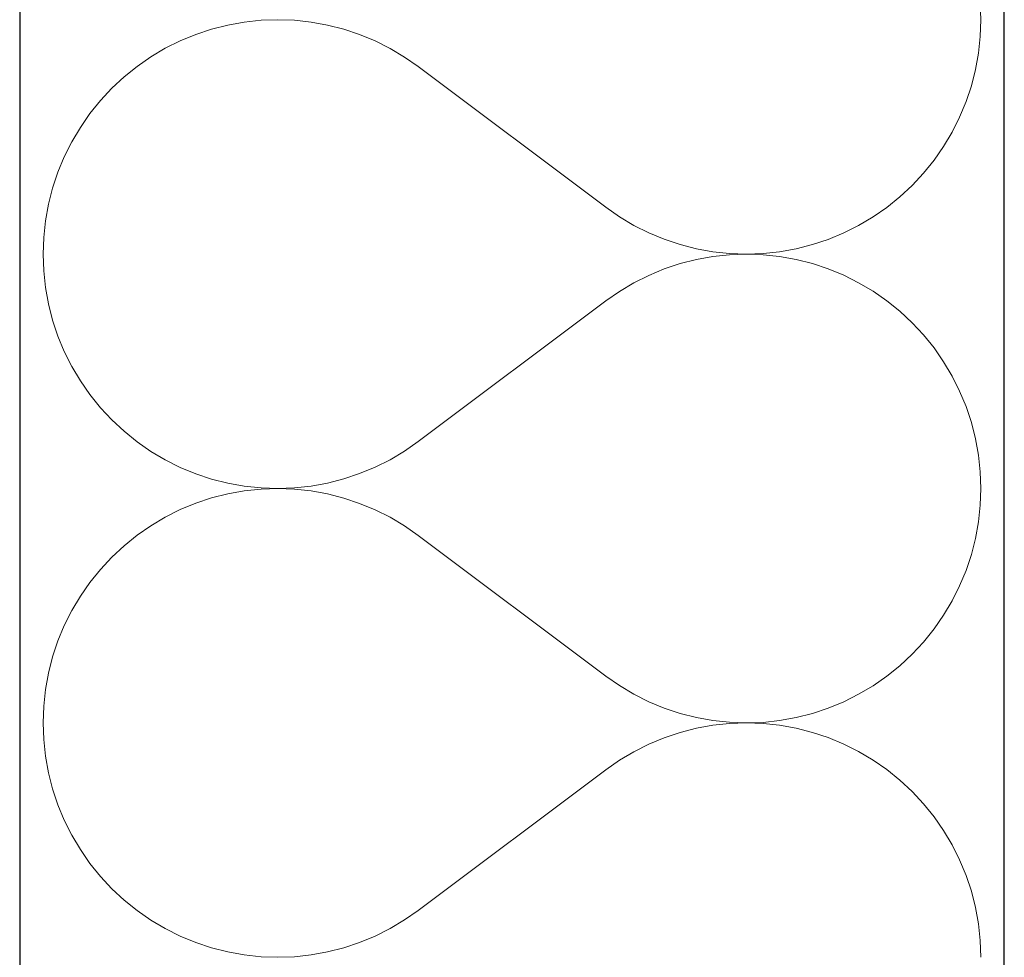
# Model space of a CAD drawing. Header units: millimetres. Extents: x -23738 to 4435, y -2716 to 20653.
# Tile 78 of 160: x -322 to -162, y 2133 to 2286. Entities that reach past the tile are written whole.
import ezdxf

# ---------------------------------------------------------------- set-up
doc = ezdxf.new("R2010")
doc.units = ezdxf.units.MM
doc.header["$MEASUREMENT"] = 0
doc.linetypes.add('Wipeout_Contour', pattern=[1000, 0, -1000])
for name, color, linetype in [('9._POHLED ZÁPADNÍ_2_Nové_Konstrukce - nosné', 7, 'Continuous'), ('9._POHLED ZÁPADNÍ_2_Nové_Výplně - Povrchové', 7, 'Continuous'), ('9._POHLED ZÁPADNÍ_2_Nové_Výplně – Řezové', 7, 'Continuous'), ('9._POHLED ZÁPADNÍ_2_VÝTAH VAR 1', 7, 'Continuous')]:
    doc.layers.add(name, color=color, linetype=linetype)

# ---------------------------------------------------------------- blocks, each defined once
blk = doc.blocks.new('*X13', base_point=(-24533.14, -6254.22))
at = {"layer": '9._POHLED ZÁPADNÍ_2_Nové_Výplně – Řezové', "color": 21, "linetype": 'Continuous', "lineweight": 20, "true_color": 0xffaaaa}
for p, q in [((-165.5, 2285.71), (-165.6, 2288.43)), ((-287.87, 2284.85), (-290.5, 2284.18)), ((-285.19, 2285.33), (-287.87, 2284.85)), ((-282.48, 2285.62), (-285.19, 2285.33)), ((-279.76, 2285.71), (-282.48, 2285.62)), ((-277.05, 2285.62), (-279.76, 2285.71)), ((-274.34, 2285.32), (-277.05, 2285.62)), ((-271.66, 2284.84), (-274.34, 2285.32)), ((-269.03, 2284.16), (-271.66, 2284.84)), ((-165.6, 2283), (-165.5, 2285.71)), ((-293.08, 2283.32), (-295.6, 2282.28)), ((-290.5, 2284.18), (-293.08, 2283.32)), ((-266.45, 2283.3), (-269.03, 2284.16)), ((-263.93, 2282.26), (-266.45, 2283.3)), ((-295.6, 2282.28), (-298.03, 2281.06)), ((-261.5, 2281.04), (-263.93, 2282.26)), ((-165.89, 2280.29), (-165.6, 2283)), ((-298.03, 2281.06), (-300.37, 2279.68)), ((-259.16, 2279.65), (-261.5, 2281.04)), ((-166.37, 2277.61), (-165.89, 2280.29)), ((-300.37, 2279.68), (-302.61, 2278.12)), ((-256.93, 2278.1), (-259.16, 2279.65)), ((-302.61, 2278.12), (-304.73, 2276.42)), ((-256.93, 2278.1), (-226.46, 2255.24)), ((-167.05, 2274.98), (-166.37, 2277.61)), ((-304.73, 2276.42), (-306.72, 2274.57)), ((-306.72, 2274.57), (-308.57, 2272.57)), ((-167.91, 2272.4), (-167.05, 2274.98)), ((-308.57, 2272.57), (-310.28, 2270.46)), ((-168.95, 2269.88), (-167.91, 2272.4)), ((-310.28, 2270.46), (-311.83, 2268.22)), ((-170.17, 2267.45), (-168.95, 2269.88)), ((-311.83, 2268.22), (-313.22, 2265.88)), ((-171.56, 2265.11), (-170.17, 2267.45)), ((-313.22, 2265.88), (-314.44, 2263.45)), ((-173.11, 2262.88), (-171.56, 2265.11)), ((-314.44, 2263.45), (-315.48, 2260.94)), ((-174.81, 2260.76), (-173.11, 2262.88)), ((-315.48, 2260.94), (-316.34, 2258.36)), ((-176.67, 2258.77), (-174.81, 2260.76)), ((-316.34, 2258.36), (-317.01, 2255.72)), ((-178.66, 2256.92), (-176.67, 2258.77)), ((-180.78, 2255.21), (-178.66, 2256.92)), ((-317.01, 2255.72), (-317.5, 2253.04)), ((-226.46, 2255.24), (-224.22, 2253.68)), ((-183.02, 2253.66), (-180.78, 2255.21)), ((-317.5, 2253.04), (-317.79, 2250.34)), ((-224.22, 2253.68), (-221.88, 2252.29)), ((-185.36, 2252.27), (-183.02, 2253.66)), ((-221.88, 2252.29), (-219.45, 2251.07)), ((-187.79, 2251.05), (-185.36, 2252.27)), ((-317.79, 2250.34), (-317.88, 2247.62)), ((-219.45, 2251.07), (-216.94, 2250.03)), ((-216.94, 2250.03), (-214.36, 2249.17)), ((-192.88, 2249.16), (-190.3, 2250.01)), ((-190.3, 2250.01), (-187.79, 2251.05)), ((-214.36, 2249.17), (-211.72, 2248.5)), ((-211.72, 2248.5), (-209.05, 2248.01)), ((-209.05, 2248.01), (-206.34, 2247.72)), ((-200.9, 2247.71), (-198.2, 2248)), ((-198.2, 2248), (-195.52, 2248.49)), ((-195.52, 2248.49), (-192.88, 2249.16)), ((-317.88, 2247.62), (-317.79, 2244.9)), ((-211.72, 2246.74), (-214.36, 2246.07)), ((-209.05, 2247.23), (-211.72, 2246.74)), ((-206.34, 2247.52), (-209.05, 2247.23)), ((-206.34, 2247.72), (-203.62, 2247.62)), ((-203.62, 2247.62), (-206.34, 2247.52)), ((-203.62, 2247.62), (-200.9, 2247.71)), ((-200.9, 2247.52), (-203.62, 2247.62)), ((-198.2, 2247.23), (-200.9, 2247.52)), ((-195.52, 2246.75), (-198.2, 2247.23)), ((-192.88, 2246.08), (-195.52, 2246.75)), ((-317.79, 2244.9), (-317.5, 2242.2)), ((-216.94, 2245.21), (-219.45, 2244.16)), ((-214.36, 2246.07), (-216.94, 2245.21)), ((-190.3, 2245.22), (-192.88, 2246.08)), ((-187.79, 2244.18), (-190.3, 2245.22)), ((-219.45, 2244.16), (-221.88, 2242.94)), ((-185.36, 2242.97), (-187.79, 2244.18)), ((-317.5, 2242.2), (-317.01, 2239.52)), ((-221.88, 2242.94), (-224.22, 2241.55)), ((-183.02, 2241.58), (-185.36, 2242.97)), ((-224.22, 2241.55), (-226.46, 2240)), ((-180.78, 2240.03), (-183.02, 2241.58)), ((-178.66, 2238.32), (-180.78, 2240.03)), ((-317.01, 2239.52), (-316.34, 2236.88)), ((-256.93, 2217.14), (-226.46, 2240)), ((-316.34, 2236.88), (-315.48, 2234.3)), ((-176.67, 2236.47), (-178.66, 2238.32)), ((-174.81, 2234.48), (-176.67, 2236.47)), ((-315.48, 2234.3), (-314.44, 2231.79)), ((-173.11, 2232.36), (-174.81, 2234.48)), ((-171.56, 2230.13), (-173.11, 2232.36)), ((-314.44, 2231.79), (-313.22, 2229.36)), ((-313.22, 2229.36), (-311.83, 2227.02)), ((-170.17, 2227.79), (-171.56, 2230.13)), ((-168.95, 2225.36), (-170.17, 2227.79)), ((-311.83, 2227.02), (-310.28, 2224.78)), ((-310.28, 2224.78), (-308.57, 2222.66)), ((-167.91, 2222.84), (-168.95, 2225.36)), ((-308.57, 2222.66), (-306.72, 2220.67)), ((-167.05, 2220.26), (-167.91, 2222.84)), ((-306.72, 2220.67), (-304.73, 2218.82)), ((-166.37, 2217.62), (-167.05, 2220.26)), ((-304.73, 2218.82), (-302.61, 2217.11)), ((-165.89, 2214.95), (-166.37, 2217.62)), ((-302.61, 2217.11), (-300.37, 2215.56)), ((-259.16, 2215.59), (-256.93, 2217.14)), ((-300.37, 2215.56), (-298.03, 2214.18)), ((-261.5, 2214.2), (-259.16, 2215.59)), ((-165.6, 2212.24), (-165.89, 2214.95)), ((-298.03, 2214.18), (-295.6, 2212.96)), ((-295.6, 2212.96), (-293.08, 2211.92)), ((-266.45, 2211.94), (-263.93, 2212.98)), ((-263.93, 2212.98), (-261.5, 2214.2)), ((-293.08, 2211.92), (-290.5, 2211.06)), ((-269.03, 2211.08), (-266.45, 2211.94)), ((-165.5, 2209.52), (-165.6, 2212.24)), ((-290.5, 2211.06), (-287.87, 2210.39)), ((-287.87, 2210.39), (-285.19, 2209.91)), ((-285.19, 2209.91), (-282.48, 2209.62)), ((-282.48, 2209.62), (-279.76, 2209.52)), ((-279.76, 2209.52), (-277.05, 2209.62)), ((-277.05, 2209.62), (-274.34, 2209.92)), ((-274.34, 2209.92), (-271.66, 2210.4)), ((-271.66, 2210.4), (-269.03, 2211.08)), ((-287.87, 2208.66), (-290.5, 2207.99)), ((-285.19, 2209.14), (-287.87, 2208.66)), ((-282.48, 2209.43), (-285.19, 2209.14)), ((-279.76, 2209.52), (-282.48, 2209.43)), ((-277.05, 2209.42), (-279.76, 2209.52)), ((-274.34, 2209.13), (-277.05, 2209.42)), ((-271.66, 2208.65), (-274.34, 2209.13)), ((-269.03, 2207.97), (-271.66, 2208.65)), ((-165.6, 2206.81), (-165.5, 2209.52)), ((-293.08, 2207.13), (-295.6, 2206.09)), ((-290.5, 2207.99), (-293.08, 2207.13)), ((-266.45, 2207.11), (-269.03, 2207.97)), ((-263.93, 2206.07), (-266.45, 2207.11)), ((-165.89, 2204.1), (-165.6, 2206.81)), ((-298.03, 2204.87), (-300.37, 2203.48)), ((-295.6, 2206.09), (-298.03, 2204.87)), ((-261.5, 2204.85), (-263.93, 2206.07)), ((-259.16, 2203.46), (-261.5, 2204.85)), ((-300.37, 2203.48), (-302.61, 2201.93)), ((-256.93, 2201.9), (-259.16, 2203.46)), ((-166.37, 2201.42), (-165.89, 2204.1)), ((-302.61, 2201.93), (-304.73, 2200.23)), ((-256.93, 2201.9), (-226.46, 2179.05)), ((-304.73, 2200.23), (-306.72, 2198.37)), ((-167.05, 2198.79), (-166.37, 2201.42)), ((-167.91, 2196.21), (-167.05, 2198.79)), ((-306.72, 2198.37), (-308.57, 2196.38)), ((-308.57, 2196.38), (-310.28, 2194.27)), ((-168.95, 2193.69), (-167.91, 2196.21)), ((-310.28, 2194.27), (-311.83, 2192.03)), ((-170.17, 2191.26), (-168.95, 2193.69)), ((-311.83, 2192.03), (-313.22, 2189.69)), ((-171.56, 2188.92), (-170.17, 2191.26)), ((-313.22, 2189.69), (-314.44, 2187.26)), ((-173.11, 2186.69), (-171.56, 2188.92)), ((-314.44, 2187.26), (-315.48, 2184.75)), ((-174.81, 2184.57), (-173.11, 2186.69)), ((-315.48, 2184.75), (-316.34, 2182.17)), ((-176.67, 2182.58), (-174.81, 2184.57)), ((-178.66, 2180.72), (-176.67, 2182.58)), ((-316.34, 2182.17), (-317.01, 2179.53)), ((-317.01, 2179.53), (-317.5, 2176.85)), ((-180.78, 2179.02), (-178.66, 2180.72)), ((-226.46, 2179.05), (-224.22, 2177.49)), ((-183.02, 2177.47), (-180.78, 2179.02)), ((-317.5, 2176.85), (-317.79, 2174.15)), ((-224.22, 2177.49), (-221.88, 2176.1)), ((-221.88, 2176.1), (-219.45, 2174.88)), ((-187.79, 2174.86), (-185.36, 2176.08)), ((-185.36, 2176.08), (-183.02, 2177.47)), ((-219.45, 2174.88), (-216.94, 2173.84)), ((-190.3, 2173.82), (-187.79, 2174.86)), ((-317.79, 2174.15), (-317.88, 2171.43)), ((-216.94, 2173.84), (-214.36, 2172.98)), ((-214.36, 2172.98), (-211.72, 2172.31)), ((-195.52, 2172.29), (-192.88, 2172.97)), ((-192.88, 2172.97), (-190.3, 2173.82)), ((-317.88, 2171.43), (-317.79, 2168.71)), ((-211.72, 2172.31), (-209.05, 2171.82)), ((-209.05, 2171.82), (-206.34, 2171.53)), ((-206.34, 2171.33), (-209.05, 2171.04)), ((-206.34, 2171.53), (-203.62, 2171.43)), ((-203.62, 2171.43), (-206.34, 2171.33)), ((-203.62, 2171.43), (-200.9, 2171.52)), ((-200.9, 2171.33), (-203.62, 2171.43)), ((-200.9, 2171.52), (-198.2, 2171.81)), ((-198.2, 2171.04), (-200.9, 2171.33)), ((-198.2, 2171.81), (-195.52, 2172.29)), ((-214.36, 2169.88), (-216.94, 2169.02)), ((-211.72, 2170.55), (-214.36, 2169.88)), ((-209.05, 2171.04), (-211.72, 2170.55)), ((-195.52, 2170.56), (-198.2, 2171.04)), ((-192.88, 2169.89), (-195.52, 2170.56)), ((-190.3, 2169.03), (-192.88, 2169.89)), ((-317.79, 2168.71), (-317.5, 2166)), ((-216.94, 2169.02), (-219.45, 2167.97)), ((-187.79, 2167.99), (-190.3, 2169.03)), ((-221.88, 2166.75), (-224.22, 2165.36)), ((-219.45, 2167.97), (-221.88, 2166.75)), ((-185.36, 2166.78), (-187.79, 2167.99)), ((-183.02, 2165.39), (-185.36, 2166.78)), ((-317.5, 2166), (-317.01, 2163.33)), ((-224.22, 2165.36), (-226.46, 2163.81)), ((-180.78, 2163.84), (-183.02, 2165.39)), ((-317.01, 2163.33), (-316.34, 2160.69)), ((-256.93, 2140.95), (-226.46, 2163.81)), ((-178.66, 2162.13), (-180.78, 2163.84)), ((-176.67, 2160.28), (-178.66, 2162.13)), ((-316.34, 2160.69), (-315.48, 2158.11)), ((-174.81, 2158.29), (-176.67, 2160.28)), ((-315.48, 2158.11), (-314.44, 2155.6)), ((-173.11, 2156.17), (-174.81, 2158.29)), ((-314.44, 2155.6), (-313.22, 2153.16)), ((-171.56, 2153.94), (-173.11, 2156.17)), ((-170.17, 2151.6), (-171.56, 2153.94)), ((-313.22, 2153.16), (-311.83, 2150.83)), ((-311.83, 2150.83), (-310.28, 2148.59)), ((-168.95, 2149.16), (-170.17, 2151.6)), ((-167.91, 2146.65), (-168.95, 2149.16)), ((-310.28, 2148.59), (-308.57, 2146.47)), ((-308.57, 2146.47), (-306.72, 2144.48)), ((-167.05, 2144.07), (-167.91, 2146.65)), ((-306.72, 2144.48), (-304.73, 2142.63)), ((-166.37, 2141.43), (-167.05, 2144.07)), ((-304.73, 2142.63), (-302.61, 2140.92)), ((-302.61, 2140.92), (-300.37, 2139.37)), ((-259.16, 2139.4), (-256.93, 2140.95)), ((-165.89, 2138.76), (-166.37, 2141.43)), ((-300.37, 2139.37), (-298.03, 2137.99)), ((-261.5, 2138.01), (-259.16, 2139.4)), ((-298.03, 2137.99), (-295.6, 2136.77)), ((-263.93, 2136.79), (-261.5, 2138.01)), ((-165.6, 2136.05), (-165.89, 2138.76)), ((-295.6, 2136.77), (-293.08, 2135.73)), ((-266.45, 2135.75), (-263.93, 2136.79)), ((-165.5, 2133.33), (-165.6, 2136.05)), ((-293.08, 2135.73), (-290.5, 2134.87)), ((-290.5, 2134.87), (-287.87, 2134.2)), ((-271.66, 2134.21), (-269.03, 2134.88)), ((-269.03, 2134.88), (-266.45, 2135.75)), ((-287.87, 2134.2), (-285.19, 2133.72)), ((-285.19, 2133.72), (-282.48, 2133.43)), ((-282.48, 2133.43), (-279.76, 2133.33)), ((-279.76, 2133.33), (-277.05, 2133.43)), ((-277.05, 2133.43), (-274.34, 2133.72)), ((-274.34, 2133.72), (-271.66, 2134.21))]:
    blk.add_line(p, q, dxfattribs=at)
blk = doc.blocks.new('*X24', base_point=(-24533.14, -6254.22))
at = {"layer": '9._POHLED ZÁPADNÍ_2_Nové_Výplně – Řezové', "color": 21, "linetype": 'Continuous', "lineweight": 20, "true_color": 0xffaaaa}
for p, q in [((-165.5, 2285.71), (-165.6, 2288.43)), ((-287.87, 2284.85), (-290.5, 2284.18)), ((-285.19, 2285.33), (-287.87, 2284.85)), ((-282.48, 2285.62), (-285.19, 2285.33)), ((-279.76, 2285.71), (-282.48, 2285.62)), ((-277.05, 2285.62), (-279.76, 2285.71)), ((-274.34, 2285.32), (-277.05, 2285.62)), ((-271.66, 2284.84), (-274.34, 2285.32)), ((-269.03, 2284.16), (-271.66, 2284.84)), ((-165.6, 2283), (-165.5, 2285.71)), ((-293.08, 2283.32), (-295.6, 2282.28)), ((-290.5, 2284.18), (-293.08, 2283.32)), ((-266.45, 2283.3), (-269.03, 2284.16)), ((-263.93, 2282.26), (-266.45, 2283.3)), ((-295.6, 2282.28), (-298.03, 2281.06)), ((-261.5, 2281.04), (-263.93, 2282.26)), ((-165.89, 2280.29), (-165.6, 2283)), ((-298.03, 2281.06), (-300.37, 2279.68)), ((-259.16, 2279.65), (-261.5, 2281.04)), ((-166.37, 2277.61), (-165.89, 2280.29)), ((-300.37, 2279.68), (-302.61, 2278.12)), ((-256.93, 2278.1), (-259.16, 2279.65)), ((-302.61, 2278.12), (-304.73, 2276.42)), ((-256.93, 2278.1), (-226.46, 2255.24)), ((-167.05, 2274.98), (-166.37, 2277.61)), ((-304.73, 2276.42), (-306.72, 2274.57)), ((-306.72, 2274.57), (-308.57, 2272.57)), ((-167.91, 2272.4), (-167.05, 2274.98)), ((-308.57, 2272.57), (-310.28, 2270.46)), ((-168.95, 2269.88), (-167.91, 2272.4)), ((-310.28, 2270.46), (-311.83, 2268.22)), ((-170.17, 2267.45), (-168.95, 2269.88)), ((-311.83, 2268.22), (-313.22, 2265.88)), ((-171.56, 2265.11), (-170.17, 2267.45)), ((-313.22, 2265.88), (-314.44, 2263.45)), ((-173.11, 2262.88), (-171.56, 2265.11)), ((-314.44, 2263.45), (-315.48, 2260.94)), ((-174.81, 2260.76), (-173.11, 2262.88)), ((-315.48, 2260.94), (-316.34, 2258.36)), ((-176.67, 2258.77), (-174.81, 2260.76)), ((-316.34, 2258.36), (-317.01, 2255.72)), ((-178.66, 2256.92), (-176.67, 2258.77)), ((-180.78, 2255.21), (-178.66, 2256.92)), ((-317.01, 2255.72), (-317.5, 2253.04)), ((-226.46, 2255.24), (-224.22, 2253.68)), ((-183.02, 2253.66), (-180.78, 2255.21)), ((-317.5, 2253.04), (-317.79, 2250.34)), ((-224.22, 2253.68), (-221.88, 2252.29)), ((-185.36, 2252.27), (-183.02, 2253.66)), ((-221.88, 2252.29), (-219.45, 2251.07)), ((-187.79, 2251.05), (-185.36, 2252.27)), ((-317.79, 2250.34), (-317.88, 2247.62)), ((-219.45, 2251.07), (-216.94, 2250.03)), ((-216.94, 2250.03), (-214.36, 2249.17)), ((-192.88, 2249.16), (-190.3, 2250.01)), ((-190.3, 2250.01), (-187.79, 2251.05)), ((-214.36, 2249.17), (-211.72, 2248.5)), ((-211.72, 2248.5), (-209.05, 2248.01)), ((-209.05, 2248.01), (-206.34, 2247.72)), ((-200.9, 2247.71), (-198.2, 2248)), ((-198.2, 2248), (-195.52, 2248.49)), ((-195.52, 2248.49), (-192.88, 2249.16)), ((-317.88, 2247.62), (-317.79, 2244.9)), ((-211.72, 2246.74), (-214.36, 2246.07)), ((-209.05, 2247.23), (-211.72, 2246.74)), ((-206.34, 2247.52), (-209.05, 2247.23)), ((-206.34, 2247.72), (-203.62, 2247.62)), ((-203.62, 2247.62), (-206.34, 2247.52)), ((-203.62, 2247.62), (-200.9, 2247.71)), ((-200.9, 2247.52), (-203.62, 2247.62)), ((-198.2, 2247.23), (-200.9, 2247.52)), ((-195.52, 2246.75), (-198.2, 2247.23)), ((-192.88, 2246.08), (-195.52, 2246.75)), ((-317.79, 2244.9), (-317.5, 2242.2)), ((-216.94, 2245.21), (-219.45, 2244.16)), ((-214.36, 2246.07), (-216.94, 2245.21)), ((-190.3, 2245.22), (-192.88, 2246.08)), ((-187.79, 2244.18), (-190.3, 2245.22)), ((-219.45, 2244.16), (-221.88, 2242.94)), ((-185.36, 2242.97), (-187.79, 2244.18)), ((-317.5, 2242.2), (-317.01, 2239.52)), ((-221.88, 2242.94), (-224.22, 2241.55)), ((-183.02, 2241.58), (-185.36, 2242.97)), ((-224.22, 2241.55), (-226.46, 2240)), ((-180.78, 2240.03), (-183.02, 2241.58)), ((-178.66, 2238.32), (-180.78, 2240.03)), ((-317.01, 2239.52), (-316.34, 2236.88)), ((-256.93, 2217.14), (-226.46, 2240)), ((-316.34, 2236.88), (-315.48, 2234.3)), ((-176.67, 2236.47), (-178.66, 2238.32)), ((-174.81, 2234.48), (-176.67, 2236.47)), ((-315.48, 2234.3), (-314.44, 2231.79)), ((-173.11, 2232.36), (-174.81, 2234.48)), ((-171.56, 2230.13), (-173.11, 2232.36)), ((-314.44, 2231.79), (-313.22, 2229.36)), ((-313.22, 2229.36), (-311.83, 2227.02)), ((-170.17, 2227.79), (-171.56, 2230.13)), ((-168.95, 2225.36), (-170.17, 2227.79)), ((-311.83, 2227.02), (-310.28, 2224.78)), ((-310.28, 2224.78), (-308.57, 2222.66)), ((-167.91, 2222.84), (-168.95, 2225.36)), ((-308.57, 2222.66), (-306.72, 2220.67)), ((-167.05, 2220.26), (-167.91, 2222.84)), ((-306.72, 2220.67), (-304.73, 2218.82)), ((-166.37, 2217.62), (-167.05, 2220.26)), ((-304.73, 2218.82), (-302.61, 2217.11)), ((-165.89, 2214.95), (-166.37, 2217.62)), ((-302.61, 2217.11), (-300.37, 2215.56)), ((-259.16, 2215.59), (-256.93, 2217.14)), ((-300.37, 2215.56), (-298.03, 2214.18)), ((-261.5, 2214.2), (-259.16, 2215.59)), ((-165.6, 2212.24), (-165.89, 2214.95)), ((-298.03, 2214.18), (-295.6, 2212.96)), ((-295.6, 2212.96), (-293.08, 2211.92)), ((-266.45, 2211.94), (-263.93, 2212.98)), ((-263.93, 2212.98), (-261.5, 2214.2)), ((-293.08, 2211.92), (-290.5, 2211.06)), ((-269.03, 2211.08), (-266.45, 2211.94)), ((-165.5, 2209.52), (-165.6, 2212.24)), ((-290.5, 2211.06), (-287.87, 2210.39)), ((-287.87, 2210.39), (-285.19, 2209.91)), ((-285.19, 2209.91), (-282.48, 2209.62)), ((-282.48, 2209.62), (-279.76, 2209.52)), ((-279.76, 2209.52), (-277.05, 2209.62)), ((-277.05, 2209.62), (-274.34, 2209.92)), ((-274.34, 2209.92), (-271.66, 2210.4)), ((-271.66, 2210.4), (-269.03, 2211.08)), ((-287.87, 2208.66), (-290.5, 2207.99)), ((-285.19, 2209.14), (-287.87, 2208.66)), ((-282.48, 2209.43), (-285.19, 2209.14)), ((-279.76, 2209.52), (-282.48, 2209.43)), ((-277.05, 2209.42), (-279.76, 2209.52)), ((-274.34, 2209.13), (-277.05, 2209.42)), ((-271.66, 2208.65), (-274.34, 2209.13)), ((-269.03, 2207.97), (-271.66, 2208.65)), ((-165.6, 2206.81), (-165.5, 2209.52)), ((-293.08, 2207.13), (-295.6, 2206.09)), ((-290.5, 2207.99), (-293.08, 2207.13)), ((-266.45, 2207.11), (-269.03, 2207.97)), ((-263.93, 2206.07), (-266.45, 2207.11)), ((-165.89, 2204.1), (-165.6, 2206.81)), ((-298.03, 2204.87), (-300.37, 2203.48)), ((-295.6, 2206.09), (-298.03, 2204.87)), ((-261.5, 2204.85), (-263.93, 2206.07)), ((-259.16, 2203.46), (-261.5, 2204.85)), ((-300.37, 2203.48), (-302.61, 2201.93)), ((-256.93, 2201.9), (-259.16, 2203.46)), ((-166.37, 2201.42), (-165.89, 2204.1)), ((-302.61, 2201.93), (-304.73, 2200.23)), ((-256.93, 2201.9), (-226.46, 2179.05)), ((-304.73, 2200.23), (-306.72, 2198.37)), ((-167.05, 2198.79), (-166.37, 2201.42)), ((-167.91, 2196.21), (-167.05, 2198.79)), ((-306.72, 2198.37), (-308.57, 2196.38)), ((-308.57, 2196.38), (-310.28, 2194.27)), ((-168.95, 2193.69), (-167.91, 2196.21)), ((-310.28, 2194.27), (-311.83, 2192.03)), ((-170.17, 2191.26), (-168.95, 2193.69)), ((-311.83, 2192.03), (-313.22, 2189.69)), ((-171.56, 2188.92), (-170.17, 2191.26)), ((-313.22, 2189.69), (-314.44, 2187.26)), ((-173.11, 2186.69), (-171.56, 2188.92)), ((-314.44, 2187.26), (-315.48, 2184.75)), ((-174.81, 2184.57), (-173.11, 2186.69)), ((-315.48, 2184.75), (-316.34, 2182.17)), ((-176.67, 2182.58), (-174.81, 2184.57)), ((-178.66, 2180.72), (-176.67, 2182.58)), ((-316.34, 2182.17), (-317.01, 2179.53)), ((-317.01, 2179.53), (-317.5, 2176.85)), ((-180.78, 2179.02), (-178.66, 2180.72)), ((-226.46, 2179.05), (-224.22, 2177.49)), ((-183.02, 2177.47), (-180.78, 2179.02)), ((-317.5, 2176.85), (-317.79, 2174.15)), ((-224.22, 2177.49), (-221.88, 2176.1)), ((-221.88, 2176.1), (-219.45, 2174.88)), ((-187.79, 2174.86), (-185.36, 2176.08)), ((-185.36, 2176.08), (-183.02, 2177.47)), ((-219.45, 2174.88), (-216.94, 2173.84)), ((-190.3, 2173.82), (-187.79, 2174.86)), ((-317.79, 2174.15), (-317.88, 2171.43)), ((-216.94, 2173.84), (-214.36, 2172.98)), ((-214.36, 2172.98), (-211.72, 2172.31)), ((-195.52, 2172.29), (-192.88, 2172.97)), ((-192.88, 2172.97), (-190.3, 2173.82)), ((-317.88, 2171.43), (-317.79, 2168.71)), ((-211.72, 2172.31), (-209.05, 2171.82)), ((-209.05, 2171.82), (-206.34, 2171.53)), ((-206.34, 2171.33), (-209.05, 2171.04)), ((-206.34, 2171.53), (-203.62, 2171.43)), ((-203.62, 2171.43), (-206.34, 2171.33)), ((-203.62, 2171.43), (-200.9, 2171.52)), ((-200.9, 2171.33), (-203.62, 2171.43)), ((-200.9, 2171.52), (-198.2, 2171.81)), ((-198.2, 2171.04), (-200.9, 2171.33)), ((-198.2, 2171.81), (-195.52, 2172.29)), ((-214.36, 2169.88), (-216.94, 2169.02)), ((-211.72, 2170.55), (-214.36, 2169.88)), ((-209.05, 2171.04), (-211.72, 2170.55)), ((-195.52, 2170.56), (-198.2, 2171.04)), ((-192.88, 2169.89), (-195.52, 2170.56)), ((-190.3, 2169.03), (-192.88, 2169.89)), ((-317.79, 2168.71), (-317.5, 2166)), ((-216.94, 2169.02), (-219.45, 2167.97)), ((-187.79, 2167.99), (-190.3, 2169.03)), ((-221.88, 2166.75), (-224.22, 2165.36)), ((-219.45, 2167.97), (-221.88, 2166.75)), ((-185.36, 2166.78), (-187.79, 2167.99)), ((-183.02, 2165.39), (-185.36, 2166.78)), ((-317.5, 2166), (-317.01, 2163.33)), ((-224.22, 2165.36), (-226.46, 2163.81)), ((-180.78, 2163.84), (-183.02, 2165.39)), ((-317.01, 2163.33), (-316.34, 2160.69)), ((-256.93, 2140.95), (-226.46, 2163.81)), ((-178.66, 2162.13), (-180.78, 2163.84)), ((-176.67, 2160.28), (-178.66, 2162.13)), ((-316.34, 2160.69), (-315.48, 2158.11)), ((-174.81, 2158.29), (-176.67, 2160.28)), ((-315.48, 2158.11), (-314.44, 2155.6)), ((-173.11, 2156.17), (-174.81, 2158.29)), ((-314.44, 2155.6), (-313.22, 2153.16)), ((-171.56, 2153.94), (-173.11, 2156.17)), ((-170.17, 2151.6), (-171.56, 2153.94)), ((-313.22, 2153.16), (-311.83, 2150.83)), ((-311.83, 2150.83), (-310.28, 2148.59)), ((-168.95, 2149.16), (-170.17, 2151.6)), ((-167.91, 2146.65), (-168.95, 2149.16)), ((-310.28, 2148.59), (-308.57, 2146.47)), ((-308.57, 2146.47), (-306.72, 2144.48)), ((-167.05, 2144.07), (-167.91, 2146.65)), ((-306.72, 2144.48), (-304.73, 2142.63)), ((-166.37, 2141.43), (-167.05, 2144.07)), ((-304.73, 2142.63), (-302.61, 2140.92)), ((-302.61, 2140.92), (-300.37, 2139.37)), ((-259.16, 2139.4), (-256.93, 2140.95)), ((-165.89, 2138.76), (-166.37, 2141.43)), ((-300.37, 2139.37), (-298.03, 2137.99)), ((-261.5, 2138.01), (-259.16, 2139.4)), ((-298.03, 2137.99), (-295.6, 2136.77)), ((-263.93, 2136.79), (-261.5, 2138.01)), ((-165.6, 2136.05), (-165.89, 2138.76)), ((-295.6, 2136.77), (-293.08, 2135.73)), ((-266.45, 2135.75), (-263.93, 2136.79)), ((-165.5, 2133.33), (-165.6, 2136.05)), ((-293.08, 2135.73), (-290.5, 2134.87)), ((-290.5, 2134.87), (-287.87, 2134.2)), ((-271.66, 2134.21), (-269.03, 2134.88)), ((-269.03, 2134.88), (-266.45, 2135.75)), ((-287.87, 2134.2), (-285.19, 2133.72)), ((-285.19, 2133.72), (-282.48, 2133.43)), ((-282.48, 2133.43), (-279.76, 2133.33)), ((-279.76, 2133.33), (-277.05, 2133.43)), ((-277.05, 2133.43), (-274.34, 2133.72)), ((-274.34, 2133.72), (-271.66, 2134.21))]:
    blk.add_line(p, q, dxfattribs=at)

msp = doc.modelspace()

# ---------------------------------------------------------------- wipeouts: each hides what was drawn before it
at = {"color": 254, "linetype": 'Wipeout_Contour', "lineweight": 0, "ltscale": 36793.983046}
msp.add_wipeout([(-161.69, 351.47), (-161.69, 17956.84), (-321.69, 17969.56), (-321.69, 351.48)], dxfattribs=at).dxf.layer = '9._POHLED ZÁPADNÍ_2_Nové_Výplně - Povrchové'

# ---------------------------------------------------------------- next in the draw order: linework, layer by layer
at = {"layer": '9._POHLED ZÁPADNÍ_2_Nové_Konstrukce - nosné', "color": 1, "linetype": 'Continuous', "lineweight": 25, "flags": 128}
for points in [[(-161.69, 351.47), (-161.69, 18117.35)], [(-321.69, 17969.56), (-321.69, 351.48)]]:
    msp.add_lwpolyline(points, dxfattribs=at)

# ---------------------------------------------------------------- next in the draw order: wipeouts: each hides what was drawn before it
at = {"color": 254, "linetype": 'Wipeout_Contour', "lineweight": 0, "ltscale": 8778.600966}
msp.add_wipeout([(-321.69, 351.48), (-161.69, 351.47), (-161.69, 3949.14), (-321.69, 3949.14)], dxfattribs=at).dxf.layer = '9._POHLED ZÁPADNÍ_2_Nové_Výplně – Řezové'

# ---------------------------------------------------------------- next in the draw order: linework, layer by layer
at = {"layer": '9._POHLED ZÁPADNÍ_2_Nové_Konstrukce - nosné', "color": 1, "linetype": 'Continuous', "lineweight": 25, "flags": 128}
for points in [[(-161.69, 351.47), (-161.69, 18117.35)], [(-321.69, 17969.56), (-321.69, 351.48)]]:
    msp.add_lwpolyline(points, dxfattribs=at)

# ---------------------------------------------------------------- next in the draw order: block references
at = {"layer": '9._POHLED ZÁPADNÍ_2_VÝTAH VAR 1', "color": 9, "linetype": 'Continuous', "lineweight": 13}
msp.add_blockref('*X13', (-24533.14, -6254.22), dxfattribs=at)

# ---------------------------------------------------------------- next in the draw order: wipeouts: each hides what was drawn before it
at = {"color": 254, "linetype": 'Wipeout_Contour', "lineweight": 0, "ltscale": 8775.620918}
msp.add_wipeout([(-321.69, 351.47), (-161.69, 351.47), (-161.69, 3947.65), (-321.69, 3947.65)], dxfattribs=at).dxf.layer = '9._POHLED ZÁPADNÍ_2_Nové_Výplně – Řezové'

# ---------------------------------------------------------------- next in the draw order: linework, layer by layer
at = {"layer": '9._POHLED ZÁPADNÍ_2_Nové_Konstrukce - nosné', "color": 1, "linetype": 'Continuous', "lineweight": 25, "flags": 128}
for points in [[(-321.69, 3947.65), (-321.69, 351.47)], [(-161.69, 351.47), (-161.69, 3947.65)]]:
    msp.add_lwpolyline(points, dxfattribs=at)

# ---------------------------------------------------------------- next in the draw order: block references
at = {"layer": '9._POHLED ZÁPADNÍ_2_VÝTAH VAR 1', "color": 9, "linetype": 'Continuous', "lineweight": 13}
msp.add_blockref('*X24', (-24533.14, -6254.22), dxfattribs=at)

doc.saveas('drawing.dxf')
